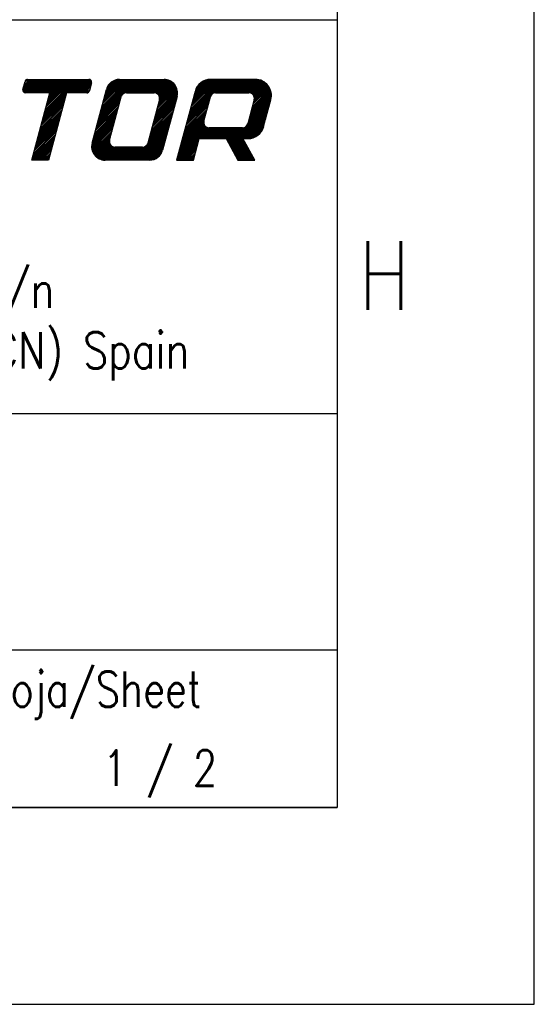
# Model space of a CAD drawing. Extents: x 0 to 594, y 0 to 420.
# Tile 11 of 17: x 568 to 594, y 0 to 50. Entities that reach past the tile are written whole.
import ezdxf

# ---------------------------------------------------------------- set-up
doc = ezdxf.new("R2010")
doc.units = 0
doc.header["$LTSCALE"] = 32.67
doc.layers.get('0').update_dxf_attribs({"linetype": 'CONTINUOUS'})
doc.styles.get("Standard").update_dxf_attribs({"font": 'SIMPLEX.SHX', "width": 0.8})

msp = doc.modelspace()

# ---------------------------------------------------------------- linework, layer by layer
at = {"color": 7}
for p, q in [((594, 0), (594, 420)), ((584, 410), (584, 10)), ((409, 50), (584, 50)), ((584, 50), (584, 10)), ((568.04, 46.389), (568.619, 46.968)), ((568.041, 46.457), (568.15, 46.867)), ((568.044, 46.47), (568.542, 46.968)), ((568.065, 46.337), (568.697, 46.968)), ((568.072, 46.576), (568.465, 46.968)), ((568.101, 46.681), (568.388, 46.968)), ((568.107, 46.302), (568.774, 46.968)), ((568.129, 46.787), (568.31, 46.968)), ((568.163, 46.898), (568.215, 46.951)), ((568.168, 46.285), (568.851, 46.968)), ((568.245, 46.285), (568.928, 46.968)), ((568.282, 46.968), (571.394, 46.968)), ((568.323, 46.285), (569.006, 46.968)), ((568.4, 46.285), (569.083, 46.968)), ((568.477, 46.285), (569.16, 46.968)), ((568.555, 46.285), (569.237, 46.968)), ((568.632, 46.285), (569.315, 46.968)), ((568.709, 46.285), (569.392, 46.968)), ((568.786, 46.285), (569.469, 46.968)), ((568.864, 46.285), (569.547, 46.968)), ((568.941, 46.285), (569.624, 46.968)), ((569.018, 46.285), (569.701, 46.968)), ((569.095, 46.285), (569.778, 46.968)), ((569.099, 45.13), (570.937, 46.968)), ((569.127, 45.235), (570.86, 46.968)), ((569.156, 45.341), (570.783, 46.968)), ((569.173, 46.285), (569.856, 46.968)), ((569.184, 45.446), (570.706, 46.968)), ((569.212, 45.552), (570.628, 46.968)), ((569.241, 45.658), (570.551, 46.968)), ((569.25, 46.285), (569.933, 46.968)), ((569.269, 45.763), (570.474, 46.968)), ((569.297, 45.869), (570.397, 46.968)), ((569.325, 45.974), (570.319, 46.968)), ((569.327, 46.285), (570.01, 46.968)), ((569.354, 46.08), (570.242, 46.968)), ((569.382, 46.185), (570.165, 46.968)), ((569.404, 46.285), (570.087, 46.968)), ((570.332, 46.285), (571.015, 46.968)), ((570.409, 46.285), (571.092, 46.968)), ((570.486, 46.285), (571.169, 46.968)), ((570.564, 46.285), (571.247, 46.968)), ((570.641, 46.285), (571.324, 46.968)), ((570.718, 46.285), (571.401, 46.968)), ((570.795, 46.285), (571.461, 46.95)), ((570.873, 46.285), (571.502, 46.915)), ((570.95, 46.285), (571.527, 46.862)), ((571.027, 46.285), (571.521, 46.779)), ((571.104, 46.285), (571.493, 46.673)), ((571.182, 46.285), (571.464, 46.568)), ((571.525, 46.796), (571.416, 46.386)), ((571.916, 45.088), (573.797, 46.968)), ((571.945, 45.193), (573.719, 46.968)), ((571.973, 45.299), (573.642, 46.968)), ((572.001, 45.405), (573.565, 46.968)), ((572.029, 45.51), (573.487, 46.968)), ((572.058, 45.616), (573.41, 46.968)), ((572.086, 45.721), (573.333, 46.968)), ((572.114, 45.827), (573.256, 46.968)), ((572.142, 45.932), (573.178, 46.968)), ((572.171, 46.038), (573.101, 46.968)), ((572.199, 46.143), (573.024, 46.968)), ((572.227, 46.249), (572.947, 46.968)), ((572.256, 46.355), (572.865, 46.964)), ((572.284, 46.46), (572.769, 46.945)), ((572.329, 46.583), (572.646, 46.9)), ((572.944, 46.968), (575.207, 46.968)), ((573.147, 46.242), (573.874, 46.968)), ((573.267, 46.284), (573.951, 46.968)), ((573.345, 46.285), (574.028, 46.968)), ((573.423, 46.285), (574.106, 46.968)), ((573.5, 46.285), (574.183, 46.968)), ((573.577, 46.285), (574.26, 46.968)), ((573.654, 46.285), (574.337, 46.968)), ((573.732, 46.285), (574.415, 46.968)), ((573.809, 46.285), (574.492, 46.968)), ((573.886, 46.285), (574.569, 46.968)), ((573.964, 46.285), (574.647, 46.968)), ((574.041, 46.285), (574.724, 46.968)), ((574.118, 46.285), (574.801, 46.968)), ((574.195, 46.285), (574.878, 46.968)), ((574.273, 46.285), (574.956, 46.968)), ((574.35, 46.285), (575.033, 46.968)), ((574.427, 46.285), (575.11, 46.968)), ((574.504, 46.285), (575.187, 46.968)), ((574.582, 46.285), (575.262, 46.966)), ((574.659, 46.285), (575.331, 46.957)), ((574.735, 46.284), (575.393, 46.942)), ((574.799, 46.27), (575.451, 46.923)), ((574.851, 46.246), (575.505, 46.9)), ((574.875, 45.574), (575.841, 46.54)), ((574.895, 46.212), (575.555, 46.873)), ((574.903, 45.679), (575.817, 46.593)), ((574.931, 46.171), (575.602, 46.842)), ((574.931, 45.785), (575.789, 46.642)), ((574.959, 46.122), (575.646, 46.808)), ((574.96, 45.89), (575.758, 46.689)), ((574.978, 46.063), (575.686, 46.772)), ((574.982, 45.99), (575.724, 46.732)), ((576.429, 45.042), (578.356, 46.968)), ((576.458, 45.147), (578.278, 46.968)), ((576.486, 45.253), (578.201, 46.968)), ((576.514, 45.359), (578.124, 46.968)), ((576.542, 45.464), (578.046, 46.968)), ((576.571, 45.57), (577.969, 46.968)), ((576.599, 45.675), (577.892, 46.968)), ((576.627, 45.781), (577.815, 46.968)), ((576.656, 45.886), (577.737, 46.968)), ((576.684, 45.992), (577.66, 46.968)), ((576.712, 46.097), (577.583, 46.968)), ((576.74, 46.203), (577.502, 46.965)), ((576.769, 46.308), (577.412, 46.952)), ((576.8, 46.417), (577.306, 46.923)), ((576.865, 46.56), (577.163, 46.858)), ((579.837, 46.968), (577.574, 46.968)), ((577.737, 46.272), (578.433, 46.968)), ((577.827, 46.285), (578.51, 46.968)), ((577.904, 46.285), (578.587, 46.968)), ((577.982, 46.285), (578.665, 46.968)), ((578.059, 46.285), (578.742, 46.968)), ((578.136, 46.285), (578.819, 46.968)), ((578.213, 46.285), (578.896, 46.968)), ((578.291, 46.285), (578.974, 46.968)), ((578.368, 46.285), (579.051, 46.968)), ((578.445, 46.285), (579.128, 46.968)), ((578.523, 46.285), (579.206, 46.968)), ((578.6, 46.285), (579.283, 46.968)), ((578.677, 46.285), (579.36, 46.968)), ((578.754, 46.285), (579.437, 46.968)), ((578.832, 46.285), (579.515, 46.968)), ((578.909, 46.285), (579.592, 46.968)), ((578.986, 46.285), (579.669, 46.968)), ((579.063, 46.285), (579.746, 46.968)), ((579.141, 46.285), (579.824, 46.968)), ((579.218, 46.285), (579.899, 46.966)), ((579.295, 46.285), (579.968, 46.958)), ((579.373, 46.285), (580.032, 46.945)), ((579.45, 46.285), (580.092, 46.927)), ((579.527, 46.285), (580.149, 46.907)), ((579.594, 46.274), (580.202, 46.883)), ((579.648, 46.252), (580.252, 46.855)), ((579.694, 46.22), (580.299, 46.825)), ((579.718, 45.703), (580.556, 46.542)), ((579.732, 46.181), (580.344, 46.793)), ((579.746, 45.808), (580.527, 46.59)), ((579.762, 46.134), (580.386, 46.757)), ((579.774, 45.914), (580.496, 46.636)), ((579.783, 46.077), (580.425, 46.719)), ((579.791, 46.008), (580.462, 46.679)), ((569.409, 46.285), (568.173, 46.285)), ((568.494, 42.87), (569.409, 46.285)), ((569.043, 44.919), (570.202, 46.078)), ((569.071, 45.024), (570.23, 46.183)), ((570.257, 46.285), (569.342, 42.87)), ((571.284, 46.285), (570.257, 46.285)), ((571.259, 46.285), (571.436, 46.462)), ((571.359, 46.308), (571.398, 46.347)), ((571.552, 43.73), (572.284, 46.462)), ((571.86, 44.877), (573.019, 46.036)), ((571.888, 44.982), (573.065, 46.16)), ((572.44, 43.875), (573.031, 46.083)), ((573.295, 46.285), (574.709, 46.285)), ((574.705, 44.94), (575.864, 46.099)), ((574.733, 45.046), (575.884, 46.197)), ((574.762, 45.151), (575.89, 46.28)), ((574.79, 45.257), (575.886, 46.353)), ((574.818, 45.363), (575.876, 46.421)), ((574.846, 45.468), (575.861, 46.482)), ((575.867, 46.108), (575.135, 43.376)), ((576.783, 46.361), (575.847, 42.87)), ((576.401, 44.936), (577.561, 46.096)), ((577.227, 44.853), (577.557, 46.083)), ((577.821, 46.285), (579.518, 46.285)), ((579.491, 44.858), (580.645, 46.012)), ((579.52, 44.964), (580.655, 46.1)), ((579.548, 45.07), (580.656, 46.178)), ((579.576, 45.175), (580.65, 46.249)), ((579.604, 45.281), (580.639, 46.316)), ((579.633, 45.386), (580.624, 46.377)), ((579.661, 45.492), (580.605, 46.436)), ((579.689, 45.597), (580.582, 46.49)), ((568.901, 44.391), (570.06, 45.55)), ((568.929, 44.496), (570.088, 45.656)), ((568.958, 44.602), (570.117, 45.761)), ((568.986, 44.708), (570.145, 45.867)), ((569.014, 44.813), (570.173, 45.972)), ((571.718, 44.349), (572.877, 45.508)), ((571.747, 44.455), (572.906, 45.614)), ((571.775, 44.56), (572.934, 45.719)), ((571.803, 44.666), (572.962, 45.825)), ((571.831, 44.771), (572.99, 45.93)), ((574.973, 45.941), (574.382, 43.734)), ((574.564, 44.413), (575.723, 45.572)), ((574.592, 44.518), (575.751, 45.677)), ((574.62, 44.624), (575.779, 45.783)), ((574.648, 44.729), (575.808, 45.888)), ((574.677, 44.835), (575.836, 45.994)), ((576.26, 44.409), (577.419, 45.568)), ((576.288, 44.514), (577.447, 45.673)), ((576.316, 44.62), (577.475, 45.779)), ((576.344, 44.725), (577.503, 45.884)), ((576.373, 44.831), (577.532, 45.99)), ((578.523, 43.658), (580.566, 45.701)), ((578.55, 43.609), (580.537, 45.595)), ((579.409, 44.621), (580.594, 45.806)), ((579.781, 45.941), (579.452, 44.712)), ((579.463, 44.753), (580.622, 45.912)), ((580.263, 44.57), (580.629, 45.936)), ((568.76, 43.863), (569.919, 45.022)), ((568.788, 43.969), (569.947, 45.128)), ((568.816, 44.074), (569.975, 45.233)), ((568.845, 44.18), (570.004, 45.339)), ((568.873, 44.285), (570.032, 45.444)), ((571.605, 43.927), (572.764, 45.086)), ((571.633, 44.032), (572.792, 45.191)), ((571.662, 44.138), (572.821, 45.297)), ((571.69, 44.243), (572.849, 45.402)), ((574.422, 43.885), (575.581, 45.044)), ((574.45, 43.99), (575.61, 45.149)), ((574.479, 44.096), (575.638, 45.255)), ((574.507, 44.201), (575.666, 45.361)), ((574.535, 44.307), (575.694, 45.466)), ((576.118, 43.881), (577.277, 45.04)), ((576.146, 43.986), (577.305, 45.145)), ((576.175, 44.092), (577.334, 45.251)), ((576.203, 44.197), (577.362, 45.356)), ((576.231, 44.303), (577.39, 45.462)), ((578.578, 43.559), (580.509, 45.49)), ((578.605, 43.509), (580.481, 45.384)), ((578.633, 43.459), (580.452, 45.279)), ((579.214, 43.963), (580.424, 45.173)), ((579.291, 43.963), (580.396, 45.068)), ((568.647, 43.441), (569.806, 44.6)), ((568.675, 43.546), (569.834, 44.706)), ((568.703, 43.652), (569.862, 44.811)), ((568.731, 43.758), (569.891, 44.917)), ((571.529, 43.542), (572.651, 44.664)), ((571.533, 43.622), (572.679, 44.769)), ((571.534, 43.47), (572.623, 44.558)), ((571.549, 43.716), (572.708, 44.875)), ((571.577, 43.821), (572.736, 44.98)), ((573.639, 42.87), (575.496, 44.727)), ((573.717, 42.87), (575.468, 44.622)), ((573.794, 42.87), (575.44, 44.516)), ((574.346, 43.654), (575.525, 44.833)), ((574.394, 43.779), (575.553, 44.938)), ((575.864, 42.931), (577.446, 44.513)), ((575.88, 42.87), (577.519, 44.509)), ((575.892, 43.036), (577.386, 44.53)), ((575.92, 43.142), (577.336, 44.558)), ((575.948, 43.247), (577.294, 44.593)), ((575.977, 43.353), (577.26, 44.636)), ((576.005, 43.459), (577.235, 44.688)), ((576.033, 43.564), (577.22, 44.751)), ((576.062, 43.67), (577.222, 44.83)), ((576.09, 43.775), (577.249, 44.934)), ((577.05, 43.963), (577.597, 44.509)), ((577.128, 43.963), (577.674, 44.509)), ((577.205, 43.963), (577.751, 44.509)), ((577.282, 43.963), (577.829, 44.509)), ((577.359, 43.963), (577.906, 44.509)), ((577.437, 43.963), (577.983, 44.509)), ((579.188, 44.509), (577.491, 44.509)), ((577.514, 43.963), (578.06, 44.509)), ((577.591, 43.963), (578.138, 44.509)), ((577.669, 43.963), (578.215, 44.509)), ((577.746, 43.963), (578.292, 44.509)), ((577.823, 43.963), (578.369, 44.509)), ((577.9, 43.963), (578.447, 44.509)), ((577.978, 43.963), (578.524, 44.509)), ((578.055, 43.963), (578.601, 44.509)), ((578.132, 43.963), (578.679, 44.509)), ((578.209, 43.963), (578.756, 44.509)), ((578.287, 43.963), (578.833, 44.509)), ((578.358, 43.957), (578.91, 44.509)), ((578.385, 43.907), (578.988, 44.509)), ((578.413, 43.857), (579.065, 44.509)), ((578.44, 43.808), (579.142, 44.509)), ((578.468, 43.758), (579.222, 44.511)), ((578.495, 43.708), (579.35, 44.562)), ((579.369, 43.963), (580.368, 44.962)), ((579.446, 43.963), (580.339, 44.856)), ((579.525, 43.965), (580.311, 44.751)), ((579.613, 43.975), (580.283, 44.645)), ((579.715, 44), (580.253, 44.539)), ((568.505, 42.913), (569.664, 44.072)), ((568.533, 43.019), (569.693, 44.178)), ((568.562, 43.124), (569.721, 44.283)), ((568.59, 43.23), (569.749, 44.389)), ((568.618, 43.335), (569.777, 44.494)), ((571.546, 43.404), (572.594, 44.452)), ((571.562, 43.343), (572.566, 44.347)), ((571.583, 43.287), (572.538, 44.241)), ((571.608, 43.234), (572.51, 44.136)), ((571.637, 43.185), (572.481, 44.03)), ((573.871, 42.87), (575.412, 44.411)), ((573.949, 42.87), (575.383, 44.305)), ((574.026, 42.87), (575.355, 44.199)), ((574.103, 42.87), (575.327, 44.094)), ((579.845, 44.054), (580.2, 44.408)), ((568.539, 42.87), (569.636, 43.967)), ((568.617, 42.87), (569.608, 43.861)), ((568.694, 42.87), (569.579, 43.756)), ((568.771, 42.87), (569.551, 43.65)), ((568.849, 42.87), (569.523, 43.544)), ((571.668, 43.14), (572.453, 43.925)), ((571.703, 43.098), (572.431, 43.826)), ((571.741, 43.058), (572.435, 43.753)), ((571.782, 43.022), (572.454, 43.694)), ((571.827, 42.989), (572.482, 43.645)), ((571.874, 42.96), (572.518, 43.604)), ((571.925, 42.933), (572.563, 43.571)), ((571.98, 42.911), (572.615, 43.546)), ((572.039, 42.893), (572.679, 43.532)), ((572.103, 42.879), (572.755, 43.531)), ((572.172, 42.871), (572.832, 43.531)), ((572.249, 42.87), (572.91, 43.531)), ((572.326, 42.87), (572.987, 43.531)), ((572.403, 42.87), (573.064, 43.531)), ((572.48, 42.87), (573.141, 43.531)), ((572.558, 42.87), (573.219, 43.531)), ((572.635, 42.87), (573.296, 43.531)), ((574.118, 43.531), (572.704, 43.531)), ((572.712, 42.87), (573.373, 43.531)), ((572.789, 42.87), (573.451, 43.531)), ((572.867, 42.87), (573.528, 43.531)), ((572.944, 42.87), (573.605, 43.531)), ((573.021, 42.87), (573.682, 43.531)), ((573.099, 42.87), (573.76, 43.531)), ((573.176, 42.87), (573.837, 43.531)), ((573.253, 42.87), (573.914, 43.531)), ((573.33, 42.87), (573.991, 43.531)), ((573.408, 42.87), (574.069, 43.531)), ((573.485, 42.87), (574.148, 43.533)), ((573.562, 42.87), (574.269, 43.577)), ((574.18, 42.87), (575.298, 43.988)), ((574.258, 42.87), (575.27, 43.883)), ((574.335, 42.87), (575.242, 43.777)), ((574.412, 42.87), (575.214, 43.672)), ((574.49, 42.87), (575.185, 43.566)), ((575.958, 42.87), (576.966, 43.879)), ((576.035, 42.87), (576.938, 43.773)), ((576.112, 42.87), (576.91, 43.668)), ((576.189, 42.87), (576.881, 43.562)), ((576.696, 42.87), (576.989, 43.963)), ((576.989, 43.963), (578.355, 43.963)), ((578.355, 43.963), (578.959, 42.87)), ((578.661, 43.41), (579.207, 43.956)), ((578.688, 43.36), (579.235, 43.906)), ((578.716, 43.31), (579.262, 43.856)), ((578.743, 43.26), (579.29, 43.807)), ((578.771, 43.21), (579.317, 43.757)), ((578.798, 43.161), (579.345, 43.707)), ((578.826, 43.111), (579.372, 43.657)), ((578.853, 43.061), (579.4, 43.608)), ((578.881, 43.011), (579.427, 43.558)), ((578.908, 42.962), (579.455, 43.508)), ((579.203, 43.963), (579.471, 43.963)), ((579.807, 42.87), (579.203, 43.963)), ((568.926, 42.87), (569.495, 43.439)), ((569.003, 42.87), (569.466, 43.333)), ((569.08, 42.87), (569.438, 43.228)), ((569.158, 42.87), (569.41, 43.122)), ((569.235, 42.87), (569.381, 43.017)), ((574.574, 42.877), (575.157, 43.461)), ((574.674, 42.9), (575.128, 43.354)), ((574.808, 42.957), (575.071, 43.22)), ((576.267, 42.87), (576.853, 43.456)), ((576.344, 42.87), (576.825, 43.351)), ((576.421, 42.87), (576.796, 43.245)), ((576.498, 42.87), (576.768, 43.14)), ((576.576, 42.87), (576.74, 43.034)), ((578.936, 42.912), (579.482, 43.458)), ((578.971, 42.87), (579.51, 43.409)), ((579.048, 42.87), (579.537, 43.359)), ((579.126, 42.87), (579.565, 43.309)), ((579.203, 42.87), (579.592, 43.259)), ((579.28, 42.87), (579.62, 43.209)), ((579.358, 42.87), (579.647, 43.16)), ((579.435, 42.87), (579.675, 43.11)), ((579.512, 42.87), (579.702, 43.06)), ((579.589, 42.87), (579.73, 43.01)), ((569.342, 42.87), (568.494, 42.87)), ((569.312, 42.87), (569.353, 42.911)), ((574.475, 42.87), (572.212, 42.87)), ((575.847, 42.87), (576.696, 42.87)), ((576.653, 42.87), (576.712, 42.929)), ((578.959, 42.87), (579.807, 42.87)), ((579.667, 42.87), (579.757, 42.961)), ((579.744, 42.87), (579.785, 42.911)), ((431, 30), (584, 30)), ((409, 18), (584, 18)), ((584, 10), (25, 10)), ((409, 10), (584, 10)), ((0, 0), (594, 0))]:
    msp.add_line(p, q, dxfattribs=at)
for centre, radius, start, end in [((568.282, 46.832), 0.137, 90.0001, 165), ((571.394, 46.832), 0.137, 345, 89.9999), ((572.944, 46.285), 0.683, 90.0001, 165), ((575.207, 46.285), 0.683, 345, 90), ((577.574, 46.149), 0.82, 90, 165), ((579.837, 46.149), 0.82, 345.0001, 90), ((568.173, 46.422), 0.137, 165, 269.9999), ((571.284, 46.422), 0.137, 270.0003, 345.0002), ((573.295, 46.012), 0.273, 90, 164.9999), ((574.709, 46.012), 0.273, 345.0001, 90), ((577.821, 46.012), 0.273, 90, 164.9999), ((579.518, 46.012), 0.273, 345.0001, 90), ((577.491, 44.783), 0.273, 165.0001, 270), ((579.188, 44.783), 0.273, 270, 344.9999), ((579.471, 44.783), 0.82, 270, 345), ((572.212, 43.553), 0.683, 165, 270), ((572.704, 43.805), 0.273, 165, 270), ((574.118, 43.805), 0.273, 270.0001, 345), ((574.475, 43.553), 0.683, 270, 345)]:
    msp.add_arc(centre, radius, start, end, dxfattribs=at)

# ---------------------------------------------------------------- texts
at = {"color": 8}
for s, insert, char_height, width, attachment_point in [('H', (585.068, 38.761), 3.5, 2.8, 1), (' \\P \\P \\PVial Sant Jordi s/n\\P08232 Viladecavalls (BCN) Spain ', (560, 46.475), 1.85, 47.36, 2), ('1 / 2', (575, 12.9), 1.8, 7.2, 2)]:
    msp.add_mtext(s, dxfattribs=dict(at, insert=insert, char_height=char_height, width=width, attachment_point=attachment_point))
at = {"color": 7, "insert": (566.062, 16.9), "char_height": 1.8, "width": 15.84, "attachment_point": 1}
msp.add_mtext('Hoja/Sheet ', dxfattribs=at)

doc.saveas('drawing.dxf')
